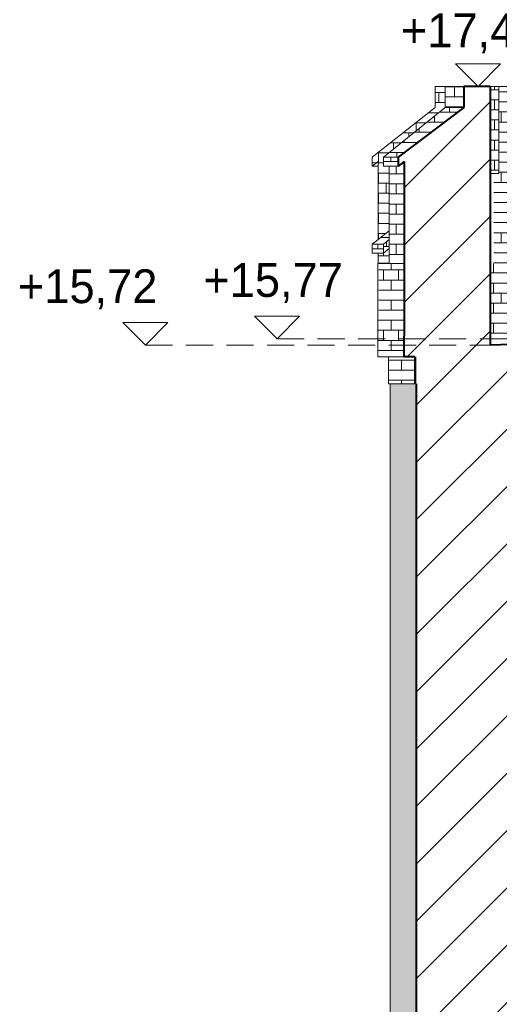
# Model space of a CAD drawing. Header units: centimetres. Extents: x 13236 to 130629, y -361 to 3059.
# Tile 71 of 71: x 76349 to 76668, y 1556 to 2212. Entities that reach past the tile are written whole.
import ezdxf

# ---------------------------------------------------------------- set-up
doc = ezdxf.new("R2010")
doc.units = ezdxf.units.CM
doc.header["$MEASUREMENT"] = 0
doc.linetypes.add('Przerywana gęsta', pattern=[13.5, 9, -4.5])
doc.linetypes.add('Wipeout_Contour', pattern=[100, 0, -100])
for name, color, linetype, lineweight in [('0_Nr_pióra__1', 7, 'Continuous', 13), ('0_Nr_pióra__102', 9, 'Continuous', 5), ('0_Nr_pióra__103', 7, 'Continuous', 5), ('0_Nr_pióra__27', 7, 'Continuous', 40), ('0_Nr_pióra__90', 7, 'Continuous', 13), ('inw_schody zewnętrzne_Nr_pióra__1', 7, 'Continuous', 13), ('inw_schody zewnętrzne_Nr_pióra__27', 7, 'Continuous', 40), ('inw_schody zewnętrzne_Nr_pióra__87', 7, 'Continuous', 13), ('inw_ściany zewnętrzne_Nr_pióra__24', 7, 'Continuous', 15)]:
    doc.layers.add(name, color=color, linetype=linetype, lineweight=lineweight)
doc.layers.add('inw_schody zewnętrzne', color=7, linetype='Continuous')
doc.styles.add('STYL_AUTOMATYCZNY_1', font='GOTHIC.TTF')
pattern_1 = [(45, (73973.137, 422.665), (-19.09188, 19.09188), [])]

# ---------------------------------------------------------------- blocks, each defined once
blk = doc.blocks.new('Wymiary_58_4', base_point=(76520.26, 1999.31))
at = {"layer": '0_Nr_pióra__1', "linetype": 'Continuous'}
for p, q in [((76520.26, 1999.31), (76505.26, 2014.31)), ((76505.26, 2014.31), (76535.26, 2014.31)), ((76535.26, 2014.31), (76520.26, 1999.31))]:
    blk.add_line(p, q, dxfattribs=at)
at = {"layer": '0_Nr_pióra__1', "insert": (76471.13, 2023), "char_height": 22.5, "attachment_point": 7, "style": 'STYL_AUTOMATYCZNY_1'}
blk.add_mtext('\\A1;{\\pql;\\fCentury Gothic|b0|i0|c238|p34;+15,77}', dxfattribs=at)
blk = doc.blocks.new('Wymiary_67_4', base_point=(76654.04, 2167.31))
at = {"layer": '0_Nr_pióra__1', "linetype": 'Continuous'}
for p, q in [((76654.04, 2167.31), (76639.04, 2182.31)), ((76639.04, 2182.31), (76669.04, 2182.31)), ((76669.04, 2182.31), (76654.04, 2167.31))]:
    blk.add_line(p, q, dxfattribs=at)
at = {"layer": '0_Nr_pióra__1', "insert": (76602.72, 2189.24), "char_height": 22.5, "attachment_point": 7, "style": 'STYL_AUTOMATYCZNY_1'}
blk.add_mtext('\\A1;{\\pql;\\fCentury Gothic|b0|i0|c238|p34;+17,45}', dxfattribs=at)
blk = doc.blocks.new('Wymiary_73_4', base_point=(76432.58, 1995.03))
at = {"layer": '0_Nr_pióra__1', "linetype": 'Continuous'}
for p, q in [((76432.58, 1995.03), (76417.58, 2010.03)), ((76417.58, 2010.03), (76447.58, 2010.03)), ((76447.58, 2010.03), (76432.58, 1995.03))]:
    blk.add_line(p, q, dxfattribs=at)
at = {"layer": '0_Nr_pióra__1', "insert": (76347.68, 2018.83), "char_height": 22.5, "attachment_point": 7, "style": 'STYL_AUTOMATYCZNY_1'}
blk.add_mtext('\\A1;{\\pql;\\fCentury Gothic|b0|i0|c238|p34;+15,72}', dxfattribs=at)

msp = doc.modelspace()

# ---------------------------------------------------------------- hatches: boundary and pattern name
at = {"layer": '0_Nr_pióra__102', "linetype": 'Continuous'}
h = msp.add_hatch(dxfattribs=at)
h.set_pattern_fill('Cegła___wiązanie_pospoli_00', color=256, style=0, pattern_type=2)
h.set_pattern_definition([(0, (76607.913, 2116.3184), (0, 6.7), []), (90, (76607.913, 2116.318), (-20.1, 0), [6.7, -6.7]), (90, (76617.963, 2123.018), (-20.1, 0), [6.7, -20.1, 6.7, -6.7]), (90, (76612.938, 2136.418), (-10.05, 0), [6.7, -33.5])])
h.paths.add_polyline_path([(76594.9, 2114.21), (76593.11, 2114.21), (76591.04, 2114.21), (76591.04, 2120.21), (76632.24, 2153.31), (76632.24, 2167.31), (76625.51, 2167.31), (76625.51, 2153.31), (76583.59, 2120.21), (76583.59, 2114.21), (76587.51, 2117.31), (76587.51, 2065.33), (76594.9, 2071.16)])
h = msp.add_hatch(dxfattribs=at)
h.set_pattern_fill('Cegła___wiązanie_pospoli_00', color=256, style=0, pattern_type=2)
h.set_pattern_definition([(0, (76638.373, 2160.3085), (0, 6.7), []), (90, (76638.373, 2160.309), (-20.1, 0), [6.7, -6.7]), (90, (76648.423, 2167.009), (-20.1, 0), [6.7, -20.1, 6.7, -6.7]), (90, (76643.398, 2180.409), (-10.05, 0), [6.7, -33.5])])
h.paths.add_polyline_path([(76632.24, 2167.31), (76632.24, 2153.31), (76634.11, 2153.31), (76638.87, 2153.31), (76644.51, 2153.31), (76644.51, 2167.31), (76638.87, 2167.31), (76634.11, 2167.31)])
h = msp.add_hatch(dxfattribs=at)
h.set_pattern_fill('Cegła___wiązanie_pospoli_00', color=256, style=0, pattern_type=2)
h.set_pattern_definition([(0, (76704.5576, 2083.3085), (0, 6.7), []), (90, (76704.558, 2083.309), (-20.1, 0), [6.7, -6.7]), (90, (76714.608, 2090.009), (-20.1, 0), [6.7, -20.1, 6.7, -6.7]), (90, (76709.583, 2103.409), (-10.05, 0), [6.7, -33.5])])
h.paths.add_polyline_path([(76667.92, 2109.31), (76664.4, 2109.31), (76664.4, 2049.59), (76662.2, 2049.59), (76662.2, 2049.31), (76662.23, 2049.31), (76662.23, 1999.31), (76701.1, 1999.31), (76746.92, 1999.31), (76746.92, 2167.31), (76741.26, 2167.31), (76741.25, 2167.31), (76741.25, 2109.31), (76734.66, 2109.31), (76722.27, 2109.31), (76710.66, 2109.31), (76699.1, 2109.31), (76699.08, 2109.31), (76699.08, 2167.31), (76693.94, 2167.31), (76684.54, 2167.31), (76676.03, 2167.31), (76667.94, 2167.31), (76667.94, 2109.31)])
h = msp.add_hatch(dxfattribs=at)
h.set_pattern_fill('Cegła___wiązanie_pospoli_00', color=256, style=0, pattern_type=2)
h.set_pattern_definition([(0, (76665.068, 2138.3085), (0, 6.7), []), (90, (76665.068, 2138.309), (-20.1, 0), [6.7, -6.7]), (90, (76675.118, 2145.009), (-20.1, 0), [6.7, -20.1, 6.7, -6.7]), (90, (76670.093, 2158.409), (-10.05, 0), [6.7, -33.5])])
h.paths.add_polyline_path([(76667.94, 2109.31), (76667.94, 2167.31), (76662.2, 2167.31), (76662.2, 2109.31), (76664.4, 2109.31), (76667.92, 2109.31)])
h = msp.add_hatch(dxfattribs=at)
h.set_pattern_fill('Cegła___wiązanie_pospoli_00', color=256, style=0, pattern_type=2)
h.set_pattern_definition([(0, (76614.954, 2136.7594), (0, 6.7), []), (90, (76614.954, 2136.76), (-20.1, 0), [6.7, -6.7]), (90, (76625.004, 2143.46), (-20.1, 0), [6.7, -20.1, 6.7, -6.7]), (90, (76619.979, 2156.859), (-10.05, 0), [6.7, -33.5])])
h.paths.add_polyline_path([(76600.76, 2120.21), (76644.21, 2153.09), (76638.87, 2153.31), (76634.11, 2153.31), (76632.24, 2153.31), (76591.04, 2120.21), (76593.11, 2120.21)])
h = msp.add_hatch(dxfattribs=at)
h.set_pattern_fill('Cegła___wiązanie_pospoli_00', color=256, style=0, pattern_type=2)
h.set_pattern_definition([(0, (76595.902, 2117.21), (0, 6.7), []), (90, (76595.902, 2117.21), (-20.1, 0), [6.7, -6.7]), (90, (76605.952, 2123.91), (-20.1, 0), [6.7, -20.1, 6.7, -6.7]), (90, (76600.927, 2137.31), (-10.05, 0), [6.7, -33.5])])
h.paths.add_polyline_path([(76591.04, 2120.21), (76591.04, 2114.21), (76593.11, 2114.21), (76598.38, 2114.21), (76600.76, 2114.21), (76600.76, 2120.21), (76598.38, 2120.21), (76593.11, 2120.21)])
h = msp.add_hatch(dxfattribs=at)
h.set_pattern_fill('Cegła___wiązanie_pospoli_00', color=256, style=0, pattern_type=2)
h.set_pattern_definition([(0, (76599.5573, 2082.29), (0, 6.7), []), (90, (76599.557, 2082.29), (-20.1, 0), [6.7, -6.7]), (90, (76609.607, 2088.99), (-20.1, 0), [6.7, -20.1, 6.7, -6.7]), (90, (76604.582, 2102.39), (-10.05, 0), [6.7, -33.5])])
h.paths.add_polyline_path([(76594.9, 2070.23), (76594.9, 2068.42), (76594.9, 2065.29), (76594.9, 2059.29), (76594.9, 2049.31), (76596.23, 2049.31), (76596.49, 2049.31), (76596.53, 2049.31), (76596.95, 2049.31), (76600.96, 2049.31), (76601.57, 2049.31), (76601.67, 2049.31), (76602.17, 2049.31), (76604.86, 2049.31), (76604.86, 2117.31), (76602.17, 2115.27), (76600.76, 2114.21), (76598.38, 2114.21), (76596.95, 2114.21), (76594.9, 2114.21), (76594.9, 2071.16), (76594.9, 2071.16)])
h = msp.add_hatch(dxfattribs=at)
h.set_pattern_fill('Cegła___wiązanie_pospoli_00', color=256, style=0, pattern_type=2)
h.set_pattern_definition([(0, (76589.2374, 2066.6856), (0, 6.7), []), (90, (76589.237, 2066.686), (-20.1, 0), [6.7, -6.7]), (90, (76599.287, 2073.386), (-20.1, 0), [6.7, -20.1, 6.7, -6.7]), (90, (76594.262, 2086.786), (-10.05, 0), [6.7, -33.5])])
h.paths.add_polyline_path([(76591.07, 2062.21), (76583.58, 2062.21), (76594.9, 2071.16), (76594.9, 2065.29)])
h = msp.add_hatch(dxfattribs=at)
h.set_pattern_fill('Cegła___wiązanie_pospoli_00', color=256, style=0, pattern_type=2)
h.set_pattern_definition([(0, (76592.9816, 2060.7495), (0, 6.7), []), (90, (76592.982, 2060.75), (-20.1, 0), [6.7, -6.7]), (90, (76603.032, 2067.45), (-20.1, 0), [6.7, -20.1, 6.7, -6.7]), (90, (76598.007, 2080.85), (-10.05, 0), [6.7, -33.5])])
h.paths.add_polyline_path([(76591.07, 2062.21), (76591.07, 2056.21), (76594.9, 2059.29), (76594.9, 2065.29)])
h = msp.add_hatch(dxfattribs=at)
h.set_pattern_fill('Cegła___wiązanie_pospoli_00', color=256, style=0, pattern_type=2)
h.set_pattern_definition([(0, (76587.3215, 2059.21), (0, 6.7), []), (90, (76587.321, 2059.21), (-20.1, 0), [6.7, -6.7]), (90, (76597.371, 2065.91), (-20.1, 0), [6.7, -20.1, 6.7, -6.7]), (90, (76592.346, 2079.31), (-10.05, 0), [6.7, -33.5])])
h.paths.add_polyline_path([(76583.58, 2062.21), (76583.58, 2056.21), (76584.76, 2056.21), (76587.09, 2056.21), (76591.07, 2056.21), (76591.07, 2062.21), (76587.09, 2062.21), (76584.76, 2062.21)])
h = msp.add_hatch(dxfattribs=at)
h.set_pattern_fill('Cegła___wiązanie_pospoli_00', color=256, style=0, pattern_type=2)
h.set_pattern_definition([(0, (76591.1995, 2054.4395), (0, 6.7), []), (90, (76591.2, 2054.44), (-20.1, 0), [6.7, -6.7]), (90, (76601.25, 2061.14), (-20.1, 0), [6.7, -20.1, 6.7, -6.7]), (90, (76596.225, 2074.54), (-10.05, 0), [6.7, -33.5])])
h.paths.add_polyline_path([(76587.5, 2056.21), (76587.5, 2049.59), (76588.68, 2049.59), (76590.99, 2049.59), (76594.9, 2049.59), (76594.9, 2059.29), (76591.07, 2056.21)])
h = msp.add_hatch(dxfattribs=at)
h.set_pattern_fill('Cegła___wiązanie_pospoli_00', color=256, style=0, pattern_type=2)
h.set_pattern_definition([(0, (76596.145, 2018.3085), (0, 6.7), []), (90, (76596.145, 2018.309), (-20.1, 0), [6.7, -6.7]), (90, (76606.195, 2025.009), (-20.1, 0), [6.7, -20.1, 6.7, -6.7]), (90, (76601.17, 2038.409), (-10.05, 0), [6.7, -33.5])])
h.paths.add_polyline_path([(76587.96, 2049.31), (76587.96, 2014.31), (76587.39, 2014.31), (76587.39, 1987.31), (76588.2, 1987.31), (76590.05, 1987.31), (76592.94, 1987.31), (76596.86, 1987.31), (76601.81, 1987.31), (76604.64, 1987.31), (76604.9, 2015.26), (76604.9, 2049.31), (76604.86, 2049.31), (76602.17, 2049.31), (76601.67, 2049.31), (76601.57, 2049.31), (76600.96, 2049.31), (76596.95, 2049.31), (76596.53, 2049.31), (76596.49, 2049.31), (76596.23, 2049.31), (76594.9, 2049.31)])
h = msp.add_hatch(dxfattribs=at)
h.set_pattern_fill('Cegła___wiązanie_pospoli_00', color=256, style=0, pattern_type=2)
h.set_pattern_definition([(0, (76603.163, 1978.3085), (0, 6.7), []), (90, (76603.163, 1978.309), (-20.1, 0), [6.7, -6.7]), (90, (76613.213, 1985.009), (-20.1, 0), [6.7, -20.1, 6.7, -6.7]), (90, (76608.188, 1998.409), (-10.05, 0), [6.7, -33.5])])
h.paths.add_polyline_path([(76594.39, 1987.31), (76594.39, 1969.31), (76595.18, 1969.31), (76597, 1969.31), (76599.85, 1969.31), (76603.71, 1969.31), (76608.58, 1969.31), (76611.93, 1969.31), (76611.93, 1987.31), (76604.64, 1987.31), (76601.81, 1987.31), (76596.86, 1987.31)])
h = msp.add_hatch(dxfattribs=at)
h.set_pattern_fill('Cegła___wiązanie_pospoli_00', color=256, style=0, pattern_type=2)
h.set_pattern_definition([(0, (76604.009, 1313.3085), (0, 6.7), []), (90, (76604.01, 1313.309), (-20.1, 0), [6.7, -6.7]), (90, (76614.06, 1320.009), (-20.1, 0), [6.7, -20.1, 6.7, -6.7]), (90, (76609.034, 1333.409), (-10.05, 0), [6.7, -33.5])])
h.paths.add_polyline_path([(76595.18, 1969.31), (76612.83, 1969.31), (76612.89, 397.31), (76606.36, 397.31), (76606.3, 637.31), (76595.32, 637.31)])

# ---------------------------------------------------------------- linework, layer by layer
at = {"layer": '0_Nr_pióra__90', "linetype": 'Continuous'}
for p, q in [((76587.39, 1987.31), (76588.2, 1987.31)), ((76588.2, 1987.31), (76590.05, 1987.31)), ((76590.05, 1987.31), (76592.94, 1987.31)), ((76592.94, 1987.31), (76596.86, 1987.31)), ((76594.39, 1969.31), (76594.39, 1987.31)), ((76594.39, 1969.31), (76595.18, 1969.31)), ((76595.18, 1969.31), (76597, 1969.31)), ((76597, 1969.31), (76599.85, 1969.31))]:
    msp.add_line(p, q, dxfattribs=at)
at = {"layer": 'inw_schody zewnętrzne_Nr_pióra__87', "linetype": 'Continuous'}
for p, q in [((76667.94, 2167.31), (76667.94, 2109.31)), ((76676.03, 2167.31), (76667.94, 2167.31)), ((76591.04, 2120.21), (76593.11, 2120.21)), ((76591.04, 2114.21), (76591.04, 2120.21)), ((76591.04, 2114.21), (76593.11, 2114.21)), ((76595.49, 1764.31), (76595.49, 1969.31)), ((76595.49, 1493.31), (76595.49, 1764.31))]:
    msp.add_line(p, q, dxfattribs=at)

# ---------------------------------------------------------------- block references
at = {"linetype": 'Continuous'}
for name, p in [('Wymiary_58_4', (76520.26, 1999.31)), ('Wymiary_73_4', (76432.58, 1995.03))]:
    msp.add_blockref(name, p, dxfattribs=at)

# ---------------------------------------------------------------- next in the draw order: wipeouts: each hides what was drawn before it
at = {"linetype": 'Wipeout_Contour', "ltscale": 306459.424951}
msp.add_wipeout([(76587.51, 2117.31), (76583.59, 2114.21), (76584.08, 2114.21), (76587.51, 2116.92)], dxfattribs=at).dxf.layer = 'inw_schody zewnętrzne'
at = {"linetype": 'Wipeout_Contour', "ltscale": 306765.994812}
msp.add_wipeout([(76662.2, 2049.59), (76664.4, 2049.59), (76664.4, 2109.31), (76662.2, 2109.31)], dxfattribs=at).dxf.layer = 'inw_schody zewnętrzne'
at = {"linetype": 'Wipeout_Contour', "ltscale": 306468.445774}
msp.add_wipeout([(76594.9, 2071.16), (76583.56, 2062.21), (76583.58, 2062.21), (76594.9, 2071.15)], dxfattribs=at).dxf.layer = 'inw_schody zewnętrzne'
at = {"linetype": 'Wipeout_Contour', "ltscale": 306458.502566}
msp.add_wipeout([(76587.39, 2049.31), (76587.39, 2014.31), (76587.96, 2014.31), (76587.96, 2049.31)], dxfattribs=at).dxf.layer = 'inw_schody zewnętrzne'
at = {"linetype": 'Wipeout_Contour', "ltscale": 920824.829253}
msp.add_wipeout([(76612.83, 1764.31), (76612.83, 1493.31), (76623.73, 1493.31), (76701.1, 1493.31), (76755.52, 1493.31), (76796.18, 1493.31), (76818.66, 1493.31), (76818.66, 1764.31), (76796.18, 1764.31), (76755.52, 1764.31), (76701.1, 1764.31), (76623.73, 1764.31)], dxfattribs=at).dxf.layer = 'inw_schody zewnętrzne'

# ---------------------------------------------------------------- next in the draw order: hatches: boundary and pattern name
at = {"layer": 'inw_schody zewnętrzne_Nr_pióra__1', "linetype": 'Continuous'}
h = msp.add_hatch(dxfattribs=at)
h.set_pattern_fill('Bloczki_ceramiczne_0004', color=256, style=0, pattern_type=2)
h.set_pattern_definition(pattern_1)
h.paths.add_polyline_path([(76612.83, 1764.31), (76612.83, 1493.31), (76623.73, 1493.31), (76701.1, 1493.31), (76755.52, 1493.31), (76796.18, 1493.31), (76818.66, 1493.31), (76818.66, 1764.31), (76796.18, 1764.31), (76755.52, 1764.31), (76701.1, 1764.31), (76623.73, 1764.31)])

# ---------------------------------------------------------------- next in the draw order: linework, layer by layer
at = {"layer": '0_Nr_pióra__90', "linetype": 'Continuous'}
msp.add_line((76587.39, 1987.31), (76587.39, 2015.66), dxfattribs=at)
at = {"layer": 'inw_schody zewnętrzne_Nr_pióra__87', "linetype": 'Continuous'}
for p, q in [((76583.59, 2114.21), (76583.59, 2120.21)), ((76587.51, 2117.31), (76583.59, 2114.21)), ((76584.08, 2114.21), (76583.59, 2114.21)), ((76585.87, 2114.21), (76584.08, 2114.21)), ((76587.51, 2114.21), (76585.87, 2114.21)), ((76587.51, 2065.33), (76587.51, 2117.31)), ((76594.9, 2065.29), (76594.9, 2114.21)), ((76587.51, 2065.33), (76594.9, 2071.16)), ((76591.07, 2062.21), (76594.9, 2065.29)), ((76594.9, 2059.29), (76594.9, 2065.29)), ((76587.09, 2062.21), (76591.07, 2062.21)), ((76591.07, 2056.21), (76591.07, 2062.21)), ((76594.9, 2059.29), (76591.07, 2056.21))]:
    msp.add_line(p, q, dxfattribs=at)

# ---------------------------------------------------------------- next in the draw order: wipeouts: each hides what was drawn before it
at = {"linetype": 'Wipeout_Contour', "ltscale": 306444.992848}
msp.add_wipeout([(76583.56, 2062.21), (76583.56, 2056.21), (76583.58, 2056.21), (76583.58, 2062.21)], dxfattribs=at).dxf.layer = 'inw_schody zewnętrzne'
at = {"linetype": 'Wipeout_Contour', "ltscale": 306474.474224}
msp.add_wipeout([(76587.51, 2049.31), (76594.9, 2049.31), (76594.9, 2049.59), (76587.51, 2049.59)], dxfattribs=at).dxf.layer = 'inw_schody zewnętrzne'

# ---------------------------------------------------------------- next in the draw order: linework, layer by layer
at = {"layer": 'inw_schody zewnętrzne_Nr_pióra__87', "linetype": 'Continuous'}
for p, q in [((76583.56, 2062.21), (76587.51, 2065.33)), ((76583.56, 2062.21), (76583.58, 2062.21)), ((76583.56, 2056.21), (76583.56, 2062.21)), ((76583.58, 2062.21), (76584.76, 2062.21)), ((76584.76, 2062.21), (76587.09, 2062.21)), ((76594.9, 2049.31), (76594.9, 2059.29)), ((76583.56, 2056.21), (76583.58, 2056.21)), ((76590.99, 2049.59), (76594.9, 2049.59)), ((76592.52, 2049.31), (76594.9, 2049.31)), ((76594.9, 2049.31), (76596.23, 2049.31)), ((76596.23, 2049.31), (76596.49, 2049.31)), ((76596.49, 2049.31), (76596.53, 2049.31)), ((76596.53, 2049.31), (76596.95, 2049.31)), ((76596.95, 2049.31), (76600.96, 2049.31))]:
    msp.add_line(p, q, dxfattribs=at)

# ---------------------------------------------------------------- next in the draw order: wipeouts: each hides what was drawn before it
at = {"linetype": 'Wipeout_Contour', "ltscale": 306460.007207}
msp.add_wipeout([(76587.5, 2056.21), (76587.48, 2056.21), (76587.48, 2049.59), (76587.5, 2049.59)], dxfattribs=at).dxf.layer = 'inw_schody zewnętrzne'
at = {"linetype": 'Wipeout_Contour', "ltscale": 997625.273892}
msp.add_wipeout([(76612.83, 1999.31), (76612.83, 1764.31), (76623.73, 1764.31), (76701.1, 1764.31), (76755.52, 1764.31), (76796.18, 1764.31), (76818.66, 1764.31), (76818.66, 1937.05), (76838.65, 1999.31), (76796.18, 1999.31), (76662.11, 1995.03), (76662.23, 1999.31), (76623.73, 1999.31)], dxfattribs=at).dxf.layer = 'inw_schody zewnętrzne'

# ---------------------------------------------------------------- next in the draw order: hatches: boundary and pattern name
at = {"layer": 'inw_schody zewnętrzne_Nr_pióra__1', "linetype": 'Continuous'}
h = msp.add_hatch(dxfattribs=at)
h.set_pattern_fill('Bloczki_ceramiczne_0004', color=256, style=0, pattern_type=2)
h.set_pattern_definition(pattern_1)
h.paths.add_polyline_path([(76612.83, 1999.31), (76612.83, 1764.31), (76623.73, 1764.31), (76701.1, 1764.31), (76755.52, 1764.31), (76796.18, 1764.31), (76818.66, 1764.31), (76818.66, 1937.05), (76838.65, 1999.31), (76796.18, 1999.31), (76662.11, 1995.03), (76662.23, 1999.31), (76623.73, 1999.31)])

# ---------------------------------------------------------------- next in the draw order: linework, layer by layer
at = {"layer": 'inw_schody zewnętrzne_Nr_pióra__27', "linetype": 'Continuous'}
msp.add_line((76612.83, 1764.31), (76612.83, 1493.31), dxfattribs=at)
at = {"layer": 'inw_schody zewnętrzne_Nr_pióra__87', "linetype": 'Continuous'}
for p, q in [((76583.58, 2056.21), (76584.76, 2056.21)), ((76584.76, 2056.21), (76587.09, 2056.21)), ((76587.09, 2056.21), (76591.07, 2056.21)), ((76587.48, 2049.59), (76587.48, 2056.21)), ((76587.39, 2014.31), (76587.39, 2049.31)), ((76587.39, 2049.31), (76587.96, 2049.31)), ((76587.48, 2049.59), (76587.5, 2049.59)), ((76587.5, 2049.59), (76588.68, 2049.59)), ((76587.51, 2049.31), (76587.51, 2049.59)), ((76587.96, 2049.31), (76589.67, 2049.31)), ((76588.68, 2049.59), (76590.99, 2049.59)), ((76589.67, 2049.31), (76592.52, 2049.31))]:
    msp.add_line(p, q, dxfattribs=at)

# ---------------------------------------------------------------- next in the draw order: wipeouts: each hides what was drawn before it
at = {"linetype": 'Wipeout_Contour', "ltscale": 919793.215978}
msp.add_wipeout([(76604.89, 2014.31), (76604.64, 1987.31), (76611.93, 1987.31), (76611.93, 1969.31), (76612.83, 1969.31), (76612.83, 1999.31), (76643.58, 1999.31), (76662.23, 1999.31), (76662.23, 2049.31), (76638.63, 2049.31), (76604.9, 2049.31), (76604.9, 2014.31)], dxfattribs=at).dxf.layer = 'inw_schody zewnętrzne'

# ---------------------------------------------------------------- next in the draw order: hatches: boundary and pattern name
at = {"layer": 'inw_schody zewnętrzne_Nr_pióra__1', "linetype": 'Continuous'}
h = msp.add_hatch(dxfattribs=at)
h.set_pattern_fill('Bloczki_ceramiczne_0004', color=256, style=0, pattern_type=2)
h.set_pattern_definition(pattern_1)
h.paths.add_polyline_path([(76604.89, 2014.31), (76604.64, 1987.31), (76611.93, 1987.31), (76611.93, 1969.31), (76612.83, 1969.31), (76612.83, 1999.31), (76643.58, 1999.31), (76662.23, 1999.31), (76662.23, 2049.31), (76638.63, 2049.31), (76604.9, 2049.31), (76604.9, 2014.31)])

# ---------------------------------------------------------------- next in the draw order: linework, layer by layer
at = {"layer": '0_Nr_pióra__103', "linetype": 'Continuous'}
msp.add_line((76612.83, 1969.31), (76611.93, 1969.31), dxfattribs=at)
at = {"layer": '0_Nr_pióra__27', "linetype": 'Continuous'}
for p, q in [((76604.9, 2015.26), (76604.64, 1987.31)), ((76611.93, 1987.31), (76604.64, 1987.31)), ((76611.93, 1987.31), (76611.93, 1969.31))]:
    msp.add_line(p, q, dxfattribs=at)
at = {"layer": '0_Nr_pióra__90', "linetype": 'Continuous'}
for p, q in [((76596.86, 1987.31), (76601.81, 1987.31)), ((76601.81, 1987.31), (76604.64, 1987.31)), ((76599.85, 1969.31), (76603.71, 1969.31)), ((76603.71, 1969.31), (76608.58, 1969.31)), ((76608.58, 1969.31), (76611.93, 1969.31))]:
    msp.add_line(p, q, dxfattribs=at)
at = {"layer": 'inw_schody zewnętrzne_Nr_pióra__27', "linetype": 'Continuous'}
msp.add_line((76612.83, 1969.31), (76612.83, 1764.31), dxfattribs=at)
at = {"layer": 'inw_schody zewnętrzne_Nr_pióra__27', "linetype": 'Continuous', "flags": 128}
msp.add_lwpolyline([(76798.83, 1999.31), (76662.11, 1995.03)], dxfattribs=at)
at = {"layer": 'inw_schody zewnętrzne_Nr_pióra__87', "linetype": 'Continuous'}
msp.add_line((76600.96, 2049.31), (76601.57, 2049.31), dxfattribs=at)
at = {"layer": 'inw_ściany zewnętrzne_Nr_pióra__24', "linetype": 'Przerywana gęsta', "ltscale": 2, "flags": 128}
for points in [[(76432.58, 1995.03), (76662.11, 1995.03)], [(76520.26, 1999.31), (76798.83, 1999.31)]]:
    msp.add_lwpolyline(points, dxfattribs=at)

# ---------------------------------------------------------------- next in the draw order: wipeouts: each hides what was drawn before it
at = {"linetype": 'Wipeout_Contour', "ltscale": 690022.057906}
msp.add_wipeout([(76644.51, 2147.31), (76604.86, 2117.31), (76604.86, 2049.31), (76645.88, 2049.31), (76662.2, 2049.31), (76662.2, 2167.31), (76645.88, 2167.31), (76644.51, 2167.31), (76644.51, 2153.31)], dxfattribs=at).dxf.layer = 'inw_schody zewnętrzne'

# ---------------------------------------------------------------- next in the draw order: hatches: boundary and pattern name
at = {"layer": 'inw_schody zewnętrzne_Nr_pióra__1', "linetype": 'Continuous'}
h = msp.add_hatch(dxfattribs=at)
h.set_pattern_fill('Bloczki_ceramiczne_0004', color=256, style=0, pattern_type=2)
h.set_pattern_definition(pattern_1)
h.paths.add_polyline_path([(76644.51, 2147.31), (76604.86, 2117.31), (76604.86, 2049.31), (76645.88, 2049.31), (76662.2, 2049.31), (76662.2, 2167.31), (76645.88, 2167.31), (76644.51, 2167.31), (76644.51, 2153.31)])

# ---------------------------------------------------------------- next in the draw order: linework, layer by layer
msp.add_line((76604.9, 2049.31), (76604.86, 2049.31), dxfattribs=at)
at = {"layer": 'inw_schody zewnętrzne_Nr_pióra__27', "linetype": 'Continuous'}
for p, q in [((76662.2, 2167.31), (76662.2, 2049.31)), ((76604.9, 2049.31), (76604.9, 2014.31)), ((76662.23, 2049.31), (76662.11, 1995.03)), ((76662.23, 2049.31), (76662.2, 2049.31))]:
    msp.add_line(p, q, dxfattribs=at)
at = {"layer": 'inw_schody zewnętrzne_Nr_pióra__27', "linetype": 'Continuous', "flags": 128}
msp.add_lwpolyline([(76662.2, 2167.31), (76645.88, 2167.31), (76644.51, 2167.31)], dxfattribs=at)
at = {"layer": 'inw_schody zewnętrzne_Nr_pióra__87', "linetype": 'Continuous'}
for p, q in [((76625.51, 2167.31), (76632.24, 2167.31)), ((76632.24, 2167.31), (76634.11, 2167.31)), ((76634.11, 2167.31), (76638.87, 2167.31)), ((76638.87, 2167.31), (76644.51, 2167.31)), ((76662.2, 2167.31), (76667.94, 2167.31)), ((76664.4, 2109.31), (76662.2, 2109.31)), ((76667.92, 2109.31), (76664.4, 2109.31)), ((76601.57, 2049.31), (76601.67, 2049.31)), ((76601.67, 2049.31), (76602.17, 2049.31)), ((76602.17, 2049.31), (76604.86, 2049.31))]:
    msp.add_line(p, q, dxfattribs=at)

# ---------------------------------------------------------------- next in the draw order: block references
at = {"linetype": 'Continuous'}
msp.add_blockref('Wymiary_67_4', (76654.04, 2167.31), dxfattribs=at)

# ---------------------------------------------------------------- next in the draw order: wipeouts: each hides what was drawn before it
at = {"linetype": 'Wipeout_Contour', "ltscale": 383243.869169}
msp.add_wipeout([(76600.76, 2120.21), (76600.76, 2114.21), (76604.86, 2117.31), (76644.51, 2147.31), (76644.51, 2153.31)], dxfattribs=at).dxf.layer = 'inw_schody zewnętrzne'

# ---------------------------------------------------------------- next in the draw order: hatches: boundary and pattern name
at = {"layer": 'inw_schody zewnętrzne_Nr_pióra__1', "linetype": 'Continuous'}
h = msp.add_hatch(dxfattribs=at)
h.set_pattern_fill('Bloczki_ceramiczne_0004', color=256, style=0, pattern_type=2)
h.set_pattern_definition(pattern_1)
h.paths.add_polyline_path([(76600.76, 2120.21), (76600.76, 2114.21), (76604.86, 2117.31), (76644.51, 2147.31), (76644.51, 2153.31)])

# ---------------------------------------------------------------- next in the draw order: linework, layer by layer
at = {"layer": 'inw_schody zewnętrzne_Nr_pióra__27', "linetype": 'Continuous'}
for p, q in [((76644.51, 2167.31), (76644.51, 2153.31)), ((76644.51, 2153.31), (76600.76, 2120.21)), ((76600.76, 2120.21), (76600.76, 2114.21)), ((76604.86, 2117.31), (76600.76, 2114.21)), ((76604.86, 2117.31), (76604.86, 2049.31))]:
    msp.add_line(p, q, dxfattribs=at)
at = {"layer": 'inw_schody zewnętrzne_Nr_pióra__87', "linetype": 'Continuous'}
for p, q in [((76625.51, 2153.31), (76625.51, 2167.31)), ((76632.24, 2153.31), (76632.24, 2167.31)), ((76583.59, 2120.21), (76625.51, 2153.31)), ((76591.04, 2120.21), (76632.24, 2153.31)), ((76634.11, 2153.31), (76632.24, 2153.31)), ((76638.87, 2153.31), (76634.11, 2153.31)), ((76644.51, 2153.31), (76638.87, 2153.31)), ((76593.11, 2120.21), (76598.38, 2120.21)), ((76598.38, 2120.21), (76600.76, 2120.21)), ((76593.11, 2114.21), (76598.38, 2114.21)), ((76598.38, 2114.21), (76600.76, 2114.21))]:
    msp.add_line(p, q, dxfattribs=at)

doc.saveas('drawing.dxf')
